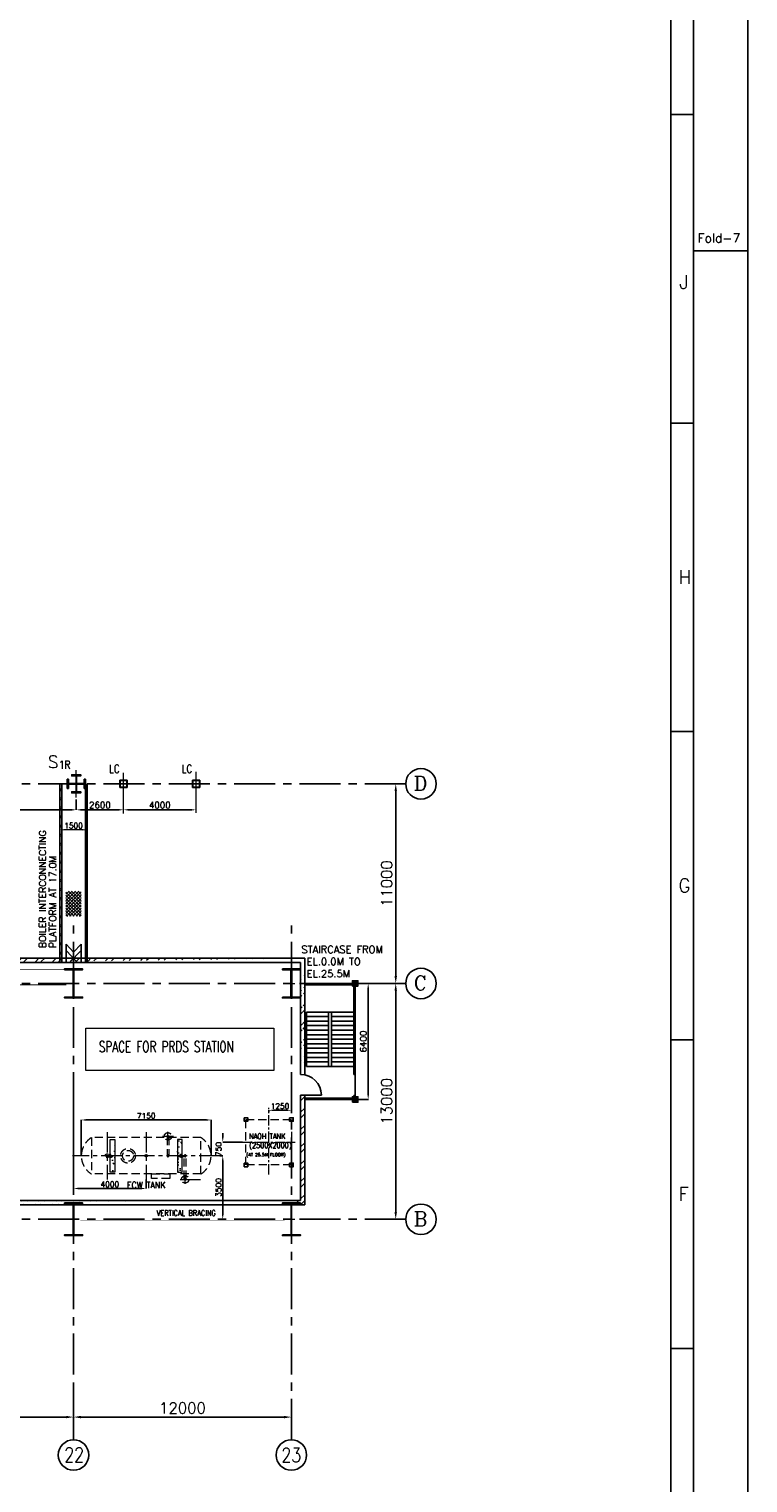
# Model space of a CAD drawing. Header units: inches. Extents: x 0 to 1544102, y -512776 to 23144100.
# Tile 60 of 74: x 257645 to 297250, y -207109 to -126985. Entities that reach past the tile are written whole.
import ezdxf
from ezdxf.enums import TextEntityAlignment as Align

# ---------------------------------------------------------------- set-up
doc = ezdxf.new("R2010")
doc.units = ezdxf.units.IN
doc.header["$LTSCALE"] = 1800
doc.header["$MEASUREMENT"] = 0
for name, pattern in [('CENTER', [2, 1.25, -0.25, 0.25, -0.25]), ('HIDDEN', [0.375, 0.25, -0.125]), ('HIDDEN2', [0.1875, 0.125, -0.0625])]:
    doc.linetypes.add(name, pattern=pattern)
doc.layers.get('0').update_dxf_attribs({"color": 253, "lineweight": 9})
for name, color, linetype in [('1', 7, 'Continuous'), ('1_01_STEEL_TIER1', 7, 'Continuous'), ('BRACING', 1, 'HIDDEN'), ('COL', 1, 'Continuous'), ('DIM', 4, 'Continuous'), ('FORMAT', 9, 'Continuous'), ('GRID', 251, 'CENTER'), ('HATCH', 9, 'Continuous'), ('STAIR', 2, 'Continuous'), ('STEEL', 231, 'Continuous'), ('TEXT', 3, 'Continuous'), ('WALL', 6, 'Continuous')]:
    doc.layers.add(name, color=color, linetype=linetype)
for name, color, linetype, lineweight in [('CEN', 2, 'CENTER', 15), ('CONCRETE', 145, 'Continuous', 15), ('EQUIP', 8, 'HIDDEN', 9)]:
    doc.layers.add(name, color=color, linetype=linetype, lineweight=lineweight)
doc.styles.add('C4', font='COMPLEX', dxfattribs={"width": 0.75, "height": 625})
doc.styles.add('ROMANC', font='ROMANC.SHX')
doc.styles.add('ROMANS', font='romans.shx')
doc.styles.add('ROMANT', font='romant')
doc.styles.add('S3', font='simplex.shx', dxfattribs={"width": 0.75, "height": 320})
doc.dimstyles.new('K2', dxfattribs={"dimtxt": 600, "dimasz": 400, "dimexe": 200, "dimexo": 200, "dimgap": 200, "dimtad": 1, "dimdec": 0, "dimzin": 0, "dimdsep": 46, "dimtxsty": 'ROMANC', "dimcen": 0.09, "dimclrd": 256, "dimclrt": 4, "dimadec": 0, "dimazin": 0, "dimtfac": 1, "dimtdec": 0, "dimtofl": 0, "dimtmove": 1, "dimatfit": 3, "dimfxl": 0.18, "dimtolj": 1, "dimtzin": 0, "dimarcsym": 0})
doc.dimstyles.new('MAIN', dxfattribs={"dimtxt": 350, "dimasz": 250, "dimexe": 20, "dimexo": 20, "dimgap": 100, "dimtad": 1, "dimdec": 0, "dimzin": 0, "dimdsep": 46, "dimtxsty": 'ROMANS', "dimcen": 0.09, "dimclrd": 256, "dimclre": 9, "dimclrt": 256, "dimadec": 0, "dimazin": 0, "dimtfac": 1, "dimtdec": 0, "dimtofl": 0, "dimtmove": 0, "dimatfit": 3, "dimfxl": 0.18, "dimtolj": 1, "dimtzin": 0, "dimarcsym": 0})
doc.dimstyles.new('STANDARD1', dxfattribs={"dimtxt": 300, "dimasz": 250, "dimexe": 0, "dimexo": 0, "dimgap": 80, "dimtad": 1, "dimdec": 0, "dimzin": 0, "dimdsep": 46, "dimtxsty": 'ROMANS', "dimcen": 0, "dimclrd": 4, "dimclre": 4, "dimclrt": 7, "dimadec": 0, "dimazin": 0, "dimtfac": 0.09, "dimtdec": 0, "dimtix": 1, "dimtofl": 0, "dimtmove": 0, "dimatfit": 3, "dimfxl": 1, "dimtolj": 1, "dimtzin": 0, "dimarcsym": 0})
doc.dimstyles.new('USER175', dxfattribs={"dimscale": 175, "dimtxt": 2, "dimasz": 1.75, "dimexe": 0, "dimexo": 0, "dimgap": 0.5, "dimtad": 1, "dimdec": 0, "dimzin": 0, "dimdsep": 46, "dimtxsty": 'ROMANS', "dimcen": 0, "dimclrd": 4, "dimclre": 4, "dimclrt": 4, "dimadec": 0, "dimazin": 0, "dimtfac": 0.09, "dimtdec": 0, "dimtix": 1, "dimtofl": 0, "dimtmove": 0, "dimatfit": 3, "dimfxl": 1, "dimtolj": 1, "dimtzin": 0, "dimarcsym": 0})
pattern_1 = [(45, (-320647.8, -240592.44), (-477.2971, 477.2971), []), (45, (-320329.6, -240592.44), (-477.2971, 477.2971), [])]

# ---------------------------------------------------------------- blocks, each defined once
blk = doc.blocks.new('*D246')
at = {"layer": 'DIM', "color": 0, "lineweight": -2, "transparency": 16777216}
for p, q in [((277216, -179581), (277846, -179581)), ((277216, -192581), (277846, -192581))]:
    blk.add_line(p, q, dxfattribs=at)
at = {"layer": 'DIM', "lineweight": -2, "transparency": 16777216}
blk.add_line((277846, -192181), (277846, -179981), dxfattribs=at)
at = {"layer": 'DIM', "transparency": 16777216}
for points in [[(277779, -179981), (277913, -179981), (277846, -179581)], [(277779, -192181), (277913, -192181), (277846, -192581)]]:
    blk.add_solid(points, dxfattribs=at)
at = {"layer": 'DIM', "color": 4, "transparency": 16777216, "insert": (277346, -186081), "char_height": 600, "attachment_point": 5, "rotation": 90, "style": 'ROMANC'}
blk.add_mtext('\\A1;13000', dxfattribs=at)
blk = doc.blocks.new('*D247')
at = {"layer": 'DIM', "color": 0, "lineweight": -2, "transparency": 16777216}
for p, q in [((277216, -168581), (277846, -168581)), ((277216, -179581), (277846, -179581))]:
    blk.add_line(p, q, dxfattribs=at)
at = {"layer": 'DIM', "lineweight": -2, "transparency": 16777216}
blk.add_line((277846, -179181), (277846, -168981), dxfattribs=at)
at = {"layer": 'DIM', "transparency": 16777216}
for points in [[(277779, -168981), (277913, -168981), (277846, -168581)], [(277779, -179181), (277913, -179181), (277846, -179581)]]:
    blk.add_solid(points, dxfattribs=at)
at = {"layer": 'DIM', "color": 4, "transparency": 16777216, "insert": (277346, -174081), "char_height": 600, "attachment_point": 5, "rotation": 90, "style": 'ROMANC'}
blk.add_mtext('\\A1;11000', dxfattribs=at)
blk = doc.blocks.new('*D248')
at = {"layer": 'DIM', "color": 0, "lineweight": -2, "transparency": 16777216}
for p, q in [((260096, -201856), (260096, -203481)), ((272096, -203000), (272096, -203481))]:
    blk.add_line(p, q, dxfattribs=at)
at = {"layer": 'DIM', "lineweight": -2, "transparency": 16777216}
blk.add_line((271696, -203481), (260496, -203481), dxfattribs=at)
at = {"layer": 'DIM', "transparency": 16777216}
for points in [[(260496, -203415), (260496, -203548), (260096, -203481)], [(271696, -203415), (271696, -203548), (272096, -203481)]]:
    blk.add_solid(points, dxfattribs=at)
at = {"layer": 'DIM', "color": 4, "transparency": 16777216, "insert": (266096, -202981), "char_height": 600, "attachment_point": 5, "style": 'ROMANC'}
blk.add_mtext('\\A1;12000', dxfattribs=at)
blk = doc.blocks.new('*D249')
at = {"layer": 'DIM', "color": 0, "lineweight": -2, "transparency": 16777216}
for p, q in [((249596, -201856), (249596, -203481)), ((260096, -203000), (260096, -203481))]:
    blk.add_line(p, q, dxfattribs=at)
at = {"layer": 'DIM', "lineweight": -2, "transparency": 16777216}
blk.add_line((259696, -203481), (249996, -203481), dxfattribs=at)
at = {"layer": 'DIM', "transparency": 16777216}
for points in [[(249996, -203415), (249996, -203548), (249596, -203481)], [(259696, -203415), (259696, -203548), (260096, -203481)]]:
    blk.add_solid(points, dxfattribs=at)
at = {"layer": 'DIM', "color": 4, "transparency": 16777216, "insert": (254846, -202981), "char_height": 600, "attachment_point": 5, "style": 'ROMANC'}
blk.add_mtext('\\A1;10500', dxfattribs=at)
blk = doc.blocks.new('C-ROW COLUMN')
at = {"layer": 'COL'}
h = blk.add_hatch(dxfattribs=at)
h.set_pattern_fill('ANSI31', color=256, scale=200, style=0)
h.set_pattern_definition([(45, (-1315.907, -6.545), (-17.6776695, 17.6776695), [])])
h.paths.add_polyline_path([(77950, 120865), (76960, 120865), (76960, 120820), (77950, 120820)])
h.paths.add_polyline_path([(77478, 120820), (77433, 120820), (77433, 119310), (77478, 119310)])
h.paths.add_polyline_path([(77950, 119310), (76960, 119310), (76960, 119265), (77950, 119265)])
at = {"layer": 'CEN'}
for p, q in [((77455, 119265), (77455, 120865)), ((77264, 120065), (77647, 120065))]:
    blk.add_line(p, q, dxfattribs=at)
at = {"layer": 'COL'}
for points in [[(76960, 120865), (77950, 120865), (77950, 120820), (76960, 120820)], [(77433, 120820), (77478, 120820), (77478, 119310), (77433, 119310)], [(76960, 119310), (77950, 119310), (77950, 119265), (76960, 119265)]]:
    blk.add_lwpolyline(points, close=True, dxfattribs=at)
blk = doc.blocks.new('B-ROW COLUMN')
at = {"layer": 'COL'}
h = blk.add_hatch(dxfattribs=at)
h.set_pattern_fill('ANSI31', color=256, scale=200, style=0)
h.set_pattern_definition([(45, (155648.048, 63141.767), (-17.67767, 17.67767), [])])
h.paths.add_polyline_path([(171095, 85178), (172085, 85178), (172085, 85128), (171095, 85128)])
h.paths.add_polyline_path([(171574, 86878), (171606, 86878), (171606, 85178), (171574, 85178)])
h.paths.add_polyline_path([(171095, 86928), (172085, 86928), (172085, 86878), (171095, 86878)])
blk.add_line((171590, 85128), (171590, 86928))
at = {"layer": 'CEN'}
for p, q in [((171590, 85128), (171590, 86928)), ((171399, 86028), (171782, 86028))]:
    blk.add_line(p, q, dxfattribs=at)
at = {"layer": 'COL'}
for points in [[(171095, 86928), (172085, 86928), (172085, 86878), (171095, 86878)], [(171574, 86878), (171606, 86878), (171606, 85178), (171574, 85178)], [(171095, 85178), (172085, 85178), (172085, 85128), (171095, 85128)]]:
    blk.add_lwpolyline(points, close=True, dxfattribs=at)
blk = doc.blocks.new('ECW TANK')
at = {"layer": 'CONCRETE'}
h = blk.add_hatch(dxfattribs=at)
h.set_pattern_fill('AR-CONC', color=256, scale=100, angle=180, style=0)
h.set_pattern_definition([(310, (-124302.47, 40893.3), (717.2602, 62.7521), [75, -825]), (5, (-124302.5, 40893.3), (-138.7513, -752.192), [60, -660]), (259.5486, (-124242.7, 40898.5), (578.5094, -689.4395), [63.74, -701.142]), (313.8158, (-124302.5, 40693.3), (1067.241, 165.519), [112.5, -1237.5]), (263.3644, (-124213.5, 40707.1), (934.663, -974.118), [95.61, -1051.713]), (8.8158, (-124302.5, 40693.3), (934.662, -974.119), [90, -990]), (339, (-124202.47, 40743.3), (596.907, 402.619), [75, -825]), (34, (-124202.5, 40743.3), (243.3153, -725.15), [60, -660]), (288.5486, (-124152.7, 40776.85), (840.2226, -322.5305), [63.74, -701.142]), (322.5, (-124302.47, 40893.3), (12.15986, -332.89385), [0, -652, 0, -670, 0, -662.5]), (352.5, (-124302.47, 40893.3), (263.0695, -394.4117), [0, -382, 0, -637, 0, -252.5]), (32.5, (-124525.47, 40893.3), (533.82244, 22.55487), [0, -250, 0, -780, 0, -1035]), (42.5, (-124625.47, 40893.3), (583.1862, -100.105), [0, -325, 0, -518, 0, -735])])
h.paths.add_polyline_path([(-1725, -900), (-1975, -900), (-1975, 900), (-1725, 900)])
h = blk.add_hatch(dxfattribs=at)
h.set_pattern_fill('AR-CONC', color=256, scale=100, angle=180, style=0)
h.set_pattern_definition([(230, (124302.47, 40893.3), (-717.2602, 62.7521), [75, -825]), (175, (124302.5, 40893.3), (138.7513, -752.192), [60, -660]), (280.4514, (124242.7, 40898.5), (-578.5094, -689.4395), [63.74, -701.142]), (226.1842, (124302.5, 40693.3), (-1067.241, 165.519), [112.5, -1237.5]), (276.6356, (124213.5, 40707.1), (-934.663, -974.118), [95.61, -1051.713]), (171.1842, (124302.5, 40693.3), (-934.662, -974.119), [90, -990]), (201, (124202.47, 40743.3), (-596.907, 402.619), [75, -825]), (146, (124202.5, 40743.3), (-243.3153, -725.15), [60, -660]), (251.4514, (124152.7, 40776.85), (-840.2226, -322.5305), [63.74, -701.142]), (217.5, (124302.47, 40893.3), (-12.15986, -332.89385), [0, -652, 0, -670, 0, -662.5]), (187.5, (124302.47, 40893.3), (-263.0695, -394.4117), [0, -382, 0, -637, 0, -252.5]), (147.5, (124525.47, 40893.3), (-533.82244, 22.55487), [0, -250, 0, -780, 0, -1035]), (137.5, (124625.47, 40893.3), (-583.1862, -100.105), [0, -325, 0, -518, 0, -735])])
h.paths.add_polyline_path([(1725, -900), (1975, -900), (1975, 900), (1725, 900)])
at = {"layer": 'CEN', "ltscale": 0.5}
for p, q in [((-2150, 1300), (-2150, -1300)), ((0, 1300), (0, -1300)), ((902, 1075), (1498, 1075)), ((1200, 837), (1200, 1313)), ((4050, 0), (-4050, 0)), ((1871, -1300), (3049, -1300)), ((2150, -1538), (2150, -1062))]:
    blk.add_line(p, q, dxfattribs=at)
at = {"layer": 'CONCRETE'}
for points in [[(-1975, 900), (-1725, 900), (-1725, -900), (-1975, -900)], [(1975, 900), (1725, 900), (1725, -900), (1975, -900)]]:
    blk.add_lwpolyline(points, close=True, dxfattribs=at)
at = {"layer": 'EQUIP'}
for p, q in [((3019, 1000), (-3019, 1000)), ((-3019, 1000), (-3019, -1000)), ((1150, 1039), (1154, 1073)), ((1150, 1039), (1150, -1)), ((1154, 1073), (1165, 1103)), ((1165, 1103), (1179, 1120)), ((1179, 1120), (1181, 1122)), ((1181, 1122), (1200, 1131)), ((1200, 1131), (1219, 1122)), ((1219, 1122), (1221, 1120)), ((1221, 1120), (1235, 1103)), ((1235, 1103), (1246, 1073)), ((1246, 1073), (1250, 1039)), ((1250, 1039), (1250, -1)), ((3019, -1000), (3019, 1000)), ((1151, 11), (1150, 4)), ((1150, 4), (1150, -4)), ((1154, 19), (1151, 11)), ((1157, 25), (1154, 19)), ((1162, 32), (1157, 25)), ((1167, 37), (1162, 32)), ((1174, 42), (1167, 37)), ((1181, 46), (1174, 42)), ((1189, 48), (1181, 46)), ((1196, 49), (1189, 48)), ((1204, 49), (1196, 49)), ((1212, 48), (1204, 49)), ((1219, 46), (1212, 48)), ((1226, 42), (1219, 46)), ((1232, 38), (1226, 42)), ((1238, 32), (1232, 38)), ((1243, 26), (1238, 32)), ((1246, 19), (1243, 26)), ((1249, 11), (1246, 19)), ((1250, 3), (1249, 11)), ((1250, -5), (1250, 3)), ((2101, 11), (2100, 3)), ((2100, 3), (2100, -5)), ((2104, 18), (2101, 11)), ((2107, 25), (2104, 18)), ((2112, 31), (2107, 25)), ((2117, 36), (2112, 31)), ((2124, 41), (2117, 36)), ((2131, 45), (2124, 41)), ((2138, 47), (2131, 45)), ((2146, 49), (2138, 47)), ((2154, 48), (2146, 49)), ((2162, 47), (2154, 48)), ((2169, 45), (2162, 47)), ((2176, 41), (2169, 45)), ((2182, 37), (2176, 41)), ((2188, 31), (2182, 37)), ((2193, 25), (2188, 31)), ((2196, 18), (2193, 25)), ((2199, 10), (2196, 18)), ((2200, 2), (2199, 10)), ((2200, -6), (2200, 2)), ((1150, -4), (1151, -12)), ((1151, -12), (1154, -20)), ((1154, -20), (1157, -27)), ((1157, -27), (1162, -33)), ((1162, -33), (1168, -39)), ((1168, -39), (1174, -43)), ((1174, -43), (1181, -47)), ((1181, -47), (1188, -49)), ((1188, -49), (1196, -50)), ((1196, -50), (1204, -50)), ((1204, -50), (1212, -49)), ((1212, -49), (1219, -47)), ((1219, -47), (1226, -43)), ((1226, -43), (1233, -38)), ((1233, -38), (1238, -33)), ((1238, -33), (1243, -27)), ((1243, -27), (1246, -20)), ((1246, -20), (1249, -13)), ((1249, -13), (1250, -5)), ((2100, -1266), (2100, -1)), ((2100, -5), (2101, -13)), ((2101, -13), (2104, -20)), ((2104, -20), (2107, -28)), ((2107, -28), (2112, -34)), ((2112, -34), (2118, -40)), ((2118, -40), (2124, -44)), ((2124, -44), (2131, -48)), ((2131, -48), (2138, -50)), ((2138, -50), (2146, -51)), ((2146, -51), (2154, -51)), ((2154, -51), (2161, -50)), ((2161, -50), (2169, -48)), ((2169, -48), (2176, -44)), ((2176, -44), (2183, -39)), ((2183, -39), (2188, -34)), ((2188, -34), (2193, -27)), ((2193, -27), (2196, -20)), ((2196, -20), (2199, -13)), ((2199, -13), (2200, -6)), ((2200, -1266), (2200, -1)), ((3019, -1000), (-3019, -1000)), ((2104, -1300), (2100, -1266)), ((2115, -1329), (2104, -1300)), ((2129, -1347), (2115, -1329)), ((2131, -1349), (2129, -1347)), ((2150, -1358), (2131, -1349)), ((2169, -1349), (2150, -1358)), ((2171, -1347), (2169, -1349)), ((2185, -1329), (2171, -1347)), ((2196, -1300), (2185, -1329)), ((2200, -1266), (2196, -1300))]:
    blk.add_line(p, q, dxfattribs=at)
blk.add_lwpolyline([(300, -1250), (300, -1000), (1300, -1000), (1300, -1250)], close=True, dxfattribs=at)
for centre, radius in [((1200, 1075), 203), ((-1950, 0), 95), ((-1950, 0), 45), ((-1000, 0), 406), ((-1000, 0), 300), ((0, 0), 65), ((0, 0), 24), ((1950, 0), 95), ((1950, 0), 45), ((2150, -1300), 203)]:
    blk.add_circle(centre, radius, dxfattribs=at)
at = {"layer": 'EQUIP', "linetype": 'HIDDEN2'}
for radius in [105, 57]:
    blk.add_circle((-2150, 0), radius, dxfattribs=at)
at = {"layer": 'EQUIP'}
for centre, start, end in [((-2398, 0), 121.85188, 238.14812), ((2398, 0), 301.85188, 58.14812)]:
    blk.add_arc(centre, 1177, start, end, dxfattribs=at)
at = {"layer": 'TEXT', "style": 'ROMANT', "width": 0.9}
blk.add_text('ECW TANK', height=350, dxfattribs=at).set_placement((-1060, -1785))
blk = doc.blocks.new('*D261')
at = {"layer": 'DIM', "color": 4, "lineweight": -2, "transparency": 16777216}
for p, q in [((268146, -189081), (268315, -189081)), ((268315, -189331), (268315, -192331)), ((268146, -192581), (268315, -192581))]:
    blk.add_line(p, q, dxfattribs=at)
at = {"layer": 'DIM', "color": 4, "transparency": 16777216}
for points in [[(268273, -189331), (268356, -189331), (268315, -189081)], [(268273, -192331), (268356, -192331), (268315, -192581)]]:
    blk.add_solid(points, dxfattribs=at)
at = {"layer": 'DIM', "color": 7, "transparency": 16777216, "insert": (268085, -190831), "char_height": 300, "attachment_point": 5, "rotation": 90, "style": 'ROMANS'}
blk.add_mtext('\\A1;3500', dxfattribs=at)
blk = doc.blocks.new('*D506')
at = {"layer": 'DIM', "color": 4, "lineweight": -2, "transparency": 16777216}
for p, q in [((260096, -184681), (260096, -190881)), ((264096, -190381), (264096, -190881)), ((263846, -190881), (260346, -190881))]:
    blk.add_line(p, q, dxfattribs=at)
at = {"layer": 'DIM', "color": 4, "transparency": 16777216}
for points in [[(260346, -190839), (260346, -190923), (260096, -190881)], [(263846, -190839), (263846, -190923), (264096, -190881)]]:
    blk.add_solid(points, dxfattribs=at)
at = {"layer": 'DIM', "color": 7, "transparency": 16777216, "insert": (262096, -190651), "char_height": 300, "attachment_point": 5, "style": 'ROMANS'}
blk.add_mtext('\\A1;4000', dxfattribs=at)
blk = doc.blocks.new('*D302')
at = {"layer": 'DIM', "color": 4, "lineweight": -2, "transparency": 16777216}
for p, q in [((260521, -189081), (260521, -187106)), ((267421, -187106), (260771, -187106)), ((267671, -189081), (267671, -187106))]:
    blk.add_line(p, q, dxfattribs=at)
at = {"layer": 'DIM', "color": 4, "transparency": 16777216}
for points in [[(260771, -187064), (260771, -187148), (260521, -187106)], [(267421, -187064), (267421, -187148), (267671, -187106)]]:
    blk.add_solid(points, dxfattribs=at)
at = {"layer": 'DIM', "color": 7, "transparency": 16777216, "insert": (264096, -186876), "char_height": 300, "attachment_point": 5, "style": 'ROMANS'}
blk.add_mtext('\\A1;7150', dxfattribs=at)
blk = doc.blocks.new('SHEET_A0')
at = {"layer": 'FORMAT'}
for p, q in [((1172, 170.9), (1172, 829)), ((1177, 12), (1177, 829)), ((1177, 624), (1172, 624)), ((1189, 594), (1177, 594)), ((1177, 556), (1172, 556)), ((1177, 488), (1172, 488)), ((1177, 420), (1172, 420)), ((1177, 352), (1172, 352))]:
    blk.add_line(p, q, dxfattribs=at)
blk.add_lwpolyline([(1189, 841), (0, 841), (0, 0), (1189, 0)], close=True, dxfattribs=at)
at = {"layer": 'FORMAT', "style": 'ROMANS'}
for s, height, p in [('Fold-7', 2, (1177.9, 595.78)), ('J', 3, (1173.88, 585.61)), ('H', 3, (1173.68, 520.56)), ('G', 3, (1173.68, 452.56)), ('F', 3, (1173.68, 384.56))]:
    blk.add_text(s, height=height, dxfattribs=at).set_placement(p)
at = {"layer": 'FORMAT', "color": 3, "flags": 13}
for tag, height, rotation, style, p in [('DRGNO', 3.5, 180, 'ROMANT', (99.42, 824.44)), ('FILE_PATH', 2, 90, 'ROMANS', (18.35, 51.64))]:
    blk.add_attdef(tag, text='', height=height, rotation=rotation, dxfattribs=dict(at, style=style)).set_placement(p, align=Align.MIDDLE_LEFT)
for tag, height, style, p in [('DRN', 2, 'ROMANS', (1122.62, 62.51)), ('DESIGN', 2, 'ROMANS', (1122.62, 58.59)), ('CHD', 2, 'ROMANS', (1122.62, 54.43)), ('APPD', 2, 'ROMANS', (1122.62, 50.27)), ('SCALE', 2, 'ROMANS', (1088.44, 28.38)), ('DRGNO', 3.5, 'ROMANT', (1105.05, 23))]:
    blk.add_attdef(tag, text='', height=height, dxfattribs=dict(at, style=style)).set_placement(p, align=Align.MIDDLE_LEFT)
at = {"layer": 'FORMAT', "color": 3, "style": 'ROMANS', "width": 0.8, "flags": 13}
for p in [(1162.9, 62.51), (1162.9, 58.35), (1162.9, 54.19), (1162.9, 50.16)]:
    blk.add_attdef('DATE', text='', height=2, dxfattribs=at).set_placement(p, align=Align.MIDDLE_LEFT)
at = {"layer": 'FORMAT', "color": 3, "style": 'ROMANS', "flags": 13}
for tag, p in [('1', (1119.96, 13.98)), ('REV', (1156.97, 13.98))]:
    blk.add_attdef(tag, p, '', height=2, dxfattribs=at)
blk = doc.blocks.new('*D361')
at = {"layer": 'DIM', "color": 4, "lineweight": -2, "transparency": 16777216}
blk.add_line((260552, -170014), (262540, -170014), dxfattribs=at)
at = {"layer": 'DIM', "color": 4, "transparency": 16777216}
for points in [[(260552, -169963), (260552, -170065), (260246, -170014)], [(262540, -169963), (262540, -170065), (262846, -170014)]]:
    blk.add_solid(points, dxfattribs=at)
at = {"layer": 'DIM', "color": 4, "transparency": 16777216, "insert": (261546, -169752), "char_height": 350, "attachment_point": 5, "style": 'ROMANS'}
blk.add_mtext('\\A1;2600', dxfattribs=at)
blk = doc.blocks.new('*D362')
at = {"layer": 'DIM', "color": 4, "lineweight": -2, "transparency": 16777216}
blk.add_line((263152, -170014), (266540, -170014), dxfattribs=at)
at = {"layer": 'DIM', "color": 4, "transparency": 16777216}
for points in [[(263152, -169963), (263152, -170065), (262846, -170014)], [(266540, -169963), (266540, -170065), (266846, -170014)]]:
    blk.add_solid(points, dxfattribs=at)
at = {"layer": 'DIM', "color": 4, "transparency": 16777216, "insert": (264846, -169752), "char_height": 350, "attachment_point": 5, "style": 'ROMANS'}
blk.add_mtext('\\A1;4000', dxfattribs=at)
blk = doc.blocks.new('*D365')
at = {"layer": 'DIM', "color": 4, "lineweight": -2, "transparency": 16777216}
for p, q in [((248246, -168496), (248246, -170014)), ((260246, -169437), (260246, -170014)), ((259940, -170014), (248552, -170014))]:
    blk.add_line(p, q, dxfattribs=at)
at = {"layer": 'DIM', "color": 4, "transparency": 16777216}
for points in [[(248552, -169963), (248552, -170065), (248246, -170014)], [(259940, -169963), (259940, -170065), (260246, -170014)]]:
    blk.add_solid(points, dxfattribs=at)
at = {"layer": 'DIM', "color": 4, "transparency": 16777216, "insert": (254246, -169752), "char_height": 350, "attachment_point": 5, "style": 'ROMANS'}
blk.add_mtext('\\A1;12000', dxfattribs=at)
blk = doc.blocks.new('*D27')
at = {"layer": 'DIM', "color": 4, "lineweight": -2, "transparency": 16777216}
for p, q in [((-400, 6532), (-400, 6632)), ((850, 6632), (-150, 6632)), ((1100, 6532), (1100, 6632))]:
    blk.add_line(p, q, dxfattribs=at)
at = {"layer": 'DIM', "color": 4, "transparency": 16777216}
for points in [[(-150, 6674), (-150, 6590), (-400, 6632)], [(850, 6674), (850, 6590), (1100, 6632)]]:
    blk.add_solid(points, dxfattribs=at)
at = {"layer": 'DIM', "color": 4, "transparency": 16777216, "insert": (350, 6862), "char_height": 300, "attachment_point": 5, "style": 'ROMANS'}
blk.add_mtext('\\A1;1500', dxfattribs=at)
blk = doc.blocks.new('*D386')
at = {"layer": 'DIM', "color": 4, "lineweight": -2, "transparency": 16777216}
for p, q in [((270846, -186681), (270846, -186572)), ((271846, -186572), (271096, -186572)), ((272096, -186681), (272096, -186572))]:
    blk.add_line(p, q, dxfattribs=at)
at = {"layer": 'DIM', "color": 4, "transparency": 16777216}
for points in [[(271096, -186530), (271096, -186613), (270846, -186572)], [(271846, -186530), (271846, -186613), (272096, -186572)]]:
    blk.add_solid(points, dxfattribs=at)
at = {"layer": 'DIM', "color": 7, "transparency": 16777216, "insert": (271471, -186342), "char_height": 300, "attachment_point": 5, "style": 'ROMANS'}
blk.add_mtext('\\A1;1250', dxfattribs=at)
blk = doc.blocks.new('*D525')
at = {"layer": 'DIM', "color": 4, "lineweight": -2, "transparency": 16777216}
for p, q in [((268315, -188081), (268315, -187831)), ((268146, -189081), (268315, -189081)), ((269396, -188331), (268315, -188331)), ((268315, -189331), (268315, -189581))]:
    blk.add_line(p, q, dxfattribs=at)
at = {"layer": 'DIM', "color": 4, "transparency": 16777216}
for points in [[(268273, -188081), (268356, -188081), (268315, -188331)], [(268273, -189331), (268356, -189331), (268315, -189081)]]:
    blk.add_solid(points, dxfattribs=at)
at = {"layer": 'DIM', "color": 7, "transparency": 16777216, "insert": (268085, -188706), "char_height": 300, "attachment_point": 5, "rotation": 90, "style": 'ROMANS'}
blk.add_mtext('\\A1;750', dxfattribs=at)
blk = doc.blocks.new('*D37')
at = {"layer": 'DIM', "color": 9, "lineweight": -2, "transparency": 16777216}
for p, q in [((275631, -179581), (276349, -179581)), ((275631, -185981), (276349, -185981))]:
    blk.add_line(p, q, dxfattribs=at)
at = {"layer": 'DIM', "lineweight": -2, "transparency": 16777216}
blk.add_line((276329, -179831), (276329, -185731), dxfattribs=at)
at = {"layer": 'DIM', "transparency": 16777216}
for points in [[(276288, -179831), (276371, -179831), (276329, -179581)], [(276288, -185731), (276371, -185731), (276329, -185981)]]:
    blk.add_solid(points, dxfattribs=at)
at = {"layer": 'DIM', "transparency": 16777216, "insert": (276054, -182781), "char_height": 350, "attachment_point": 5, "rotation": 90, "style": 'ROMANS'}
blk.add_mtext('\\A1;6400', dxfattribs=at)
blk = doc.blocks.new('BOILER INTERCONNECTION PLATFORM-RHS')
at = {"layer": 'STEEL'}
h = blk.add_hatch(dxfattribs=at)
h.set_pattern_fill('ANSI37', color=256, scale=1000, style=0)
h.set_pattern_definition([(45, (-55893.15, -117065.99), (-88.38835, 88.38835), []), (135, (-55893.15, -117065.99), (-88.38835, -88.38835), [])])
h.paths.add_polyline_path([(-67.8, 3247), (767.8, 3247), (767.8, 1863.1), (-67.8, 1863.1)])
for p, q in [((-400, -674.9), (-400, 9165.1)), ((-300, -674.9), (-300, 9165.1)), ((1000, -674.9), (1000, 9165.1)), ((1100, -674.9), (1100, 9165.1)), ((-60, -557.4), (-60, 327.6)), ((-60, 327.6), (350, -119.4)), ((760, 327.6), (350, -119.4)), ((760, -557.4), (760, 327.6)), ((-60, -672.4), (-60, -19.7)), ((-60, -19.7), (555, -672.4)), ((760, -19.7), (145, -672.4)), ((760, -672.4), (760, -19.7))]:
    blk.add_line(p, q, dxfattribs=at)
for centre in [(-349.8, 8839.3), (1050.2, 8839.3), (1050.2, 8839.3), (-349.8, 8339.3), (1050.2, 8339.3), (-350, 7839.3), (-350, 7339.3), (1050, 7839.3), (1050, 7339.3), (-350, 6839.3), (1050, 6839.3), (-350, 6339.3), (-350, 5839.3), (1050, 6339.3), (1050, 5839.3), (-350, 5339.3), (-350, 4839.3), (1050, 5339.3), (1050, 4839.3), (-350, 4339.3), (1050, 4339.3), (-350, 3839.3), (-350, 3339.3), (1050, 3839.3), (1050, 3339.3), (-350, 2839.3), (1050, 2839.3), (-350, 2339.3), (-350, 1839.3), (1050, 2339.3), (1050, 1839.3), (-350, 1339.3), (-350, 839.3), (1050, 1339.3), (1050, 839.3), (-350, 339.3), (1050, 339.3), (-350, -160.7), (1050, -160.7)]:
    blk.add_circle(centre, 50, dxfattribs=at)
at = {"layer": 'TEXT', "color": 3, "char_height": 375, "attachment_point": 4, "rotation": 90, "style": 'ROMANS'}
for s, insert in [('BOILER INTERCONNECTING', (-1357.4, 118.1)), ('PLATFORM AT 17.0M', (-799.6, 118.1))]:
    blk.add_mtext(s, dxfattribs=dict(at, insert=insert))
at = {"layer": 'DIM'}
dim = blk.add_linear_dim(base=(-400, 6632), p1=(1100, 6532), p2=(-400, 6532), dimstyle='STANDARD1', dxfattribs=at)
dim.commit()
dim.dimension.update_dxf_attribs({"geometry": '*D27', "text_midpoint": (350, 6862)})

msp = doc.modelspace()

# ---------------------------------------------------------------- hatches: boundary and pattern name
h = msp.add_hatch()
h.set_pattern_fill('ANSI32', color=256, scale=1800, style=0)
h.set_pattern_definition(pattern_1)
edge = h.paths.add_edge_path()
edge.add_line((181169.57, -178191.1), (206945.97, -178191.1))
edge.add_line((181169.57, -178421.1), (206945.97, -178421.1))
edge.add_line((164695.97, -178191.1), (179169.57, -178191.1))
edge.add_line((164695.97, -178421.1), (179169.57, -178421.1))
edge.add_line((208445.97, -178191.1), (254145.97, -178191.1))
edge.add_line((208445.97, -178421.1), (254145.97, -178421.1))
edge.add_line((255255.97, -178191.1), (272835.97, -178191.1))
edge.add_line((255255.97, -178421.1), (272605.97, -178421.1))
edge.add_line((272835.97, -184617.97), (272835.97, -178191.1))
edge.add_line((272605.97, -184594.56), (272605.97, -178421.1))
h = msp.add_hatch()
h.set_pattern_fill('ANSI32', color=256, scale=1800, style=0)
h.set_pattern_definition(pattern_1)
h.paths.add_polyline_path([(272835.97, -185736.31), (272605.97, -185736.31), (272605.97, -191551.1), (272095.97, -191551.1), (272095.97, -191781.1), (272835.97, -191781.1)])
h = msp.add_hatch()
h.set_pattern_fill('ANSI32', color=256, scale=1800, style=0)
h.set_pattern_definition(pattern_1)
edge = h.paths.add_edge_path()
edge.add_line((157279.99, -191551.1), (272605.97, -191551.1))
edge.add_line((157495.97, -191781.1), (272835.97, -191781.1))
at = {"layer": 'COL'}
h = msp.add_hatch(dxfattribs=at)
h.set_pattern_fill('ANSI31', color=256, scale=200, style=0)
h.set_pattern_definition([(45, (-11190.944, -336754.058), (-17.6776695, 17.6776695), [])])
h.paths.add_polyline_path([(275760.97, -179431.1), (275460.97, -179431.1), (275460.97, -179731.1), (275760.97, -179731.1)])
h = msp.add_hatch(dxfattribs=at)
h.set_pattern_fill('ANSI31', color=256, scale=200, style=0)
h.set_pattern_definition([(45, (-11190.944, -343154.058), (-17.6776695, 17.6776695), [])])
h.paths.add_polyline_path([(275760.97, -185831.1), (275460.97, -185831.1), (275460.97, -186131.1), (275760.97, -186131.1)])

# ---------------------------------------------------------------- linework, layer by layer
msp.add_lwpolyline([(260762.4, -182054.97), (271120.66, -182054.97), (271120.66, -184372.01), (260762.4, -184372.01)], close=True)
at = {"layer": '1'}
for centre in [(279236.31, -168581.1), (279236.31, -168581.1), (279236.31, -179581.1), (279236.31, -179581.1), (279236.31, -192581.1), (279236.31, -192581.1), (260095.97, -205571.03), (260095.97, -205571.03), (272095.97, -205571.03), (272095.97, -205571.03)]:
    msp.add_circle(centre, 840.34, dxfattribs=at)
at = {"layer": '1_01_STEEL_TIER1', "color": 1}
for p, q in [((262645.98, -168381.09), (263045.98, -168381.09)), ((262645.98, -168781.1), (262645.98, -168381.09)), ((263045.98, -168781.1), (262645.98, -168781.1)), ((263029.98, -168397.1), (262661.98, -168397.1)), ((262661.98, -168397.1), (262661.98, -168765.09)), ((262661.98, -168765.09), (263029.98, -168765.09)), ((263029.98, -168765.09), (263029.98, -168397.1)), ((263045.98, -168381.09), (263045.98, -168781.1)), ((266645.98, -168381.09), (267045.98, -168381.09)), ((266645.98, -168781.1), (266645.98, -168381.09)), ((267045.98, -168781.1), (266645.98, -168781.1)), ((267029.98, -168397.1), (266661.98, -168397.1)), ((266661.98, -168397.1), (266661.98, -168765.09)), ((266661.98, -168765.09), (267029.98, -168765.09)), ((267029.98, -168765.09), (267029.98, -168397.1)), ((267045.98, -168381.09), (267045.98, -168781.1))]:
    msp.add_line(p, q, dxfattribs=at)
msp.add_lwpolyline([(260745.97, -168831.46), (260745.97, -168331.46), (260682.97, -168331.46), (260682.97, -168565.46), (260261.97, -168565.46), (260261.97, -168144.46), (260495.97, -168144.46), (260495.97, -168081.46), (259995.97, -168081.46), (259995.97, -168144.46), (260229.97, -168144.46), (260229.97, -168565.46), (259808.97, -168565.46), (259808.97, -168331.46), (259745.97, -168331.46), (259745.97, -168831.46), (259808.97, -168831.46), (259808.97, -168597.46), (260229.97, -168597.46), (260229.97, -169018.46), (259995.97, -169018.46), (259995.97, -169081.46), (260495.97, -169081.46), (260495.97, -169018.46), (260261.97, -169018.46), (260261.97, -168597.46), (260682.97, -168597.46), (260682.97, -168831.46), (260745.97, -168831.46)], dxfattribs=at)
at = {"layer": 'BRACING'}
for points, const_width in [([(249995.97, -178803.6), (259695.97, -178803.6)], 40), ([(249995.97, -179658.6), (259695.97, -179658.6)], 40), ([(260465.97, -191793.6), (271725.97, -191793.6)], 25), ([(260465.97, -192668.6), (271725.97, -192668.6)], 25)]:
    msp.add_lwpolyline(points, dxfattribs=dict(at, const_width=const_width))
at = {"layer": 'CEN'}
for p, q in [((260245.97, -169331.1), (260245.97, -167831.1)), ((262845.97, -170221.49), (262845.97, -167831.1)), ((266845.97, -170171.87), (266845.97, -167831.1))]:
    msp.add_line(p, q, dxfattribs=at)
at = {"layer": 'CEN', "ltscale": 0.25}
for p, q in [((270845.97, -190109.84), (270845.97, -186430.46)), ((269395.97, -188331.1), (272295.97, -188331.1))]:
    msp.add_line(p, q, dxfattribs=at)
at = {"layer": 'COL'}
for points in [[(275460.97, -179731.1), (275760.97, -179731.1), (275760.97, -179431.1), (275460.97, -179431.1)], [(275460.97, -186131.1), (275760.97, -186131.1), (275760.97, -185831.1), (275460.97, -185831.1)], [(269495.97, -186981.1), (269695.97, -186981.1), (269695.97, -187181.1), (269495.97, -187181.1)], [(271995.97, -186981.1), (272195.97, -186981.1), (272195.97, -187181.1), (271995.97, -187181.1)], [(269495.97, -189481.1), (269695.97, -189481.1), (269695.97, -189681.1), (269495.97, -189681.1)], [(271995.97, -189481.1), (272195.97, -189481.1), (272195.97, -189681.1), (271995.97, -189681.1)]]:
    msp.add_lwpolyline(points, close=True, dxfattribs=at)
at = {"layer": 'EQUIP'}
msp.add_lwpolyline([(269595.97, -187081.1), (272095.97, -187081.1), (272095.97, -189581.1), (269595.97, -189581.1)], close=True, dxfattribs=at)
at = {"layer": 'GRID'}
for p, q in [((278395.97, -168581.1), (19295.97, -168581.1)), ((260095.97, -204730.69), (260095.97, -176081.1)), ((272095.97, -204730.69), (272095.97, -176081.1)), ((278395.97, -179581.1), (19295.97, -179581.1)), ((275535.97, -181156.1), (272935.97, -181156.1)), ((278395.97, -192581.1), (19295.97, -192581.1))]:
    msp.add_line(p, q, dxfattribs=at)
at = {"layer": 'HATCH', "const_width": 37.5}
for points in [[(273198.03, -179599.85, 1), (273198.03, -179637.35, 1)], [(273631.39, -179599.85, 1), (273631.39, -179637.35, 1)], [(274131.39, -179599.85, 1), (274131.39, -179637.35, 1)], [(274631.39, -179599.85, 1), (274631.39, -179637.35, 1)], [(275131.39, -179599.85, 1), (275131.39, -179637.35, 1)], [(275573.47, -179892.05, 1), (275573.47, -179929.55, 1)], [(275573.47, -180392.05, 1), (275573.47, -180429.55, 1)], [(275573.47, -180892.05, 1), (275573.47, -180929.55, 1)], [(275573.47, -181392.05, 1), (275573.47, -181429.55, 1)], [(275573.47, -181892.05, 1), (275573.47, -181929.55, 1)], [(275573.47, -182392.05, 1), (275573.47, -182429.55, 1)], [(275573.47, -182892.05, 1), (275573.47, -182929.55, 1)], [(275573.47, -183392.05, 1), (275573.47, -183429.55, 1)], [(275573.47, -183892.05, 1), (275573.47, -183929.55, 1)], [(275573.47, -184392.05, 1), (275573.47, -184429.55, 1)], [(273176.61, -185924.85, 1), (273176.61, -185962.35, 1)], [(273631.39, -185924.85, 1), (273631.39, -185962.35, 1)], [(274131.39, -185924.85, 1), (274131.39, -185962.35, 1)], [(274631.39, -185924.85, 1), (274631.39, -185962.35, 1)], [(275131.39, -185924.85, 1), (275131.39, -185962.35, 1)]]:
    msp.add_lwpolyline(points, format="xyb", close=True, dxfattribs=at)
at = {"layer": 'STAIR'}
for p, q in [((272935.97, -184156.1), (272935.97, -181156.1)), ((272935.97, -181156.1), (275535.97, -181156.1)), ((272935.97, -181406.1), (274135.97, -181406.1)), ((272935.97, -181656.1), (274135.97, -181656.1)), ((274135.97, -184156.1), (274135.97, -181156.1)), ((274300.97, -184156.1), (274300.97, -181156.1)), ((274300.97, -181406.1), (275535.97, -181406.1)), ((274300.97, -181656.1), (275535.97, -181656.1)), ((272935.97, -181906.1), (274135.97, -181906.1)), ((272935.97, -182156.1), (274135.97, -182156.1)), ((272935.97, -182406.1), (274135.97, -182406.1)), ((272935.97, -182656.1), (274135.97, -182656.1)), ((274300.97, -181906.1), (275535.97, -181906.1)), ((274300.97, -182156.1), (275535.97, -182156.1)), ((274300.97, -182406.1), (275535.97, -182406.1)), ((274300.97, -182656.1), (275535.97, -182656.1)), ((272935.97, -182906.1), (274135.97, -182906.1)), ((272935.97, -183156.1), (274135.97, -183156.1)), ((272935.97, -183406.1), (274135.97, -183406.1)), ((274300.97, -182906.1), (275535.97, -182906.1)), ((274300.97, -183156.1), (275535.97, -183156.1)), ((274300.97, -183406.1), (275535.97, -183406.1)), ((272935.97, -183656.1), (274135.97, -183656.1)), ((272935.97, -183906.1), (274135.97, -183906.1)), ((272935.97, -184156.1), (275535.97, -184156.1)), ((274300.97, -183656.1), (275535.97, -183656.1)), ((274300.97, -183906.1), (275535.97, -183906.1))]:
    msp.add_line(p, q, dxfattribs=at)
at = {"layer": 'WALL'}
for p, q in [((255255.97, -178191.1), (272835.97, -178191.1)), ((255255.97, -178421.1), (272605.97, -178421.1)), ((272605.97, -184594.56), (272605.97, -178421.1)), ((272835.97, -184617.97), (272835.97, -178191.1)), ((275610.97, -179581.1), (272835.97, -179581.1)), ((275535.97, -179656.1), (272835.97, -179656.1)), ((275535.97, -184607.83), (275535.97, -179656.1)), ((275610.97, -184607.83), (275610.97, -179581.1)), ((275610.97, -184607.83), (275535.97, -184607.83)), ((275610.97, -184607.83), (275610.97, -185749.58)), ((272605.97, -191551.1), (272605.97, -185736.31)), ((272835.97, -191781.1), (272835.97, -185736.31)), ((275535.97, -185906.1), (275535.97, -185749.58)), ((275610.97, -185749.58), (275535.97, -185749.58)), ((275610.97, -185981.1), (275610.97, -185749.58)), ((275535.97, -185906.1), (272835.97, -185906.1)), ((275610.97, -185981.1), (272835.97, -185981.1)), ((157279.99, -191551.1), (272605.97, -191551.1)), ((157495.97, -191781.1), (272835.97, -191781.1))]:
    msp.add_line(p, q, dxfattribs=at)
at = {"layer": 'WALL', "flags": 128}
msp.add_lwpolyline([(272605.97, -184594.56, -0.414209), (273747.71, -185736.31)], format="xyb", dxfattribs=at)
msp.add_lwpolyline([(272605.97, -185736.31), (273747.71, -185736.31)], dxfattribs=at)

# ---------------------------------------------------------------- block references
at = {"color": 161, "linetype": 'ByBlock', "xscale": 250, "yscale": 250, "zscale": 250}
msp.add_blockref('SHEET_A0', (0, -287698.08), dxfattribs=at)
for name, p in [('BOILER INTERCONNECTION PLATFORM-RHS', (259745.97, -177746.15)), ('C-ROW COLUMN', (182640.53, -299646.24)), ('C-ROW COLUMN', (194640.53, -299646.24)), ('ECW TANK', (264095.97, -189081.1)), ('B-ROW COLUMN', (88505.74, -278608.72)), ('B-ROW COLUMN', (100505.74, -278608.72))]:
    msp.add_blockref(name, p)

# ---------------------------------------------------------------- texts
at = {"layer": 'TEXT', "style": 'C4', "text_generation_flag": 6}
msp.add_text('S', height=675, rotation=180, dxfattribs=at).set_placement((258676.88, -167704.39))
at = {"layer": 'TEXT'}
for s, height, style, width, p in [('1R', 450, 'S3', 0.8, (259288.9, -167756.93)), ('LC', 450, 'S3', 0.8, (262053.19, -167976.26)), ('LC', 450, 'S3', 0.8, (266053.19, -167976.26)), ('SPACE FOR PRDS STATION', 600, 'ROMANC', 0.7, (261488.02, -183369.39)), ('22', 800, 'ROMANC', 0.8, (259579.53, -205957.68)), ('23', 800, 'ROMANC', 0.8, (271544.06, -205973.44))]:
    msp.add_text(s, height=height, dxfattribs=dict(at, style=style, width=width)).set_placement(p)
for s, height, style, p in [('D', 800, 'ROMANC', (278838.57, -168957.16)), ('STAIRCASE FROM', 400, 'ROMANS', (272647.3, -177911.56)), ('EL.0.0M TO', 400, 'ROMANS', (272937.68, -178578.23)), ('EL.25.5M', 400, 'ROMANS', (272937.68, -179244.89)), ('C', 800, 'ROMANC', (278838.57, -179957.16)), ('(AT 25.5M FLOOR)', 175, 'ROMANS', (269612.28, -189109.67)), ('B', 800, 'ROMANC', (278838.57, -192957.16))]:
    msp.add_text(s, height=height, dxfattribs=dict(at, style=style)).set_placement(p)
at = {"layer": 'TEXT', "char_height": 300, "attachment_point": 1, "style": 'ROMANS'}
for s, insert, width in [('{\\W0.75;NAOH TANK\\P(2500X2000)}', (269769.75, -187852.52), 2204.9971), ('{\\W0.8;VERTICAL BRACING}', (264664.79, -192081.1), 3248.7301)]:
    msp.add_mtext(s, dxfattribs=dict(at, insert=insert, width=width))

# ---------------------------------------------------------------- dimensions: what is measured, and where the dimension line sits
at = {"layer": 'DIM'}
for base, p1, p2, angle, dimstyle, picture, middle in [((248245.97, -170014.17), (260245.97, -169436.71), (248245.97, -168495.54), 180, 'USER175', '*D365', (254245.97, -169751.67)), ((276329.42, -185981.1), (275610.97, -179581.1), (275610.97, -185981.1), 90, 'MAIN', '*D37', (276054.42, -182781.1)), ((268314.83, -188331.1), (268145.97, -189081.1), (269395.97, -188331.1), 90, 'STANDARD1', '*D525', (268084.83, -188706.1)), ((268314.83, -192581.1), (268145.97, -189081.1), (268145.97, -192581.1), 90, 'STANDARD1', '*D261', (268084.83, -190831.1))]:
    dim = msp.add_linear_dim(base=base, p1=p1, p2=p2, angle=angle, dimstyle=dimstyle, dxfattribs=at)
    dim.commit()
    dim.dimension.update_dxf_attribs({"geometry": picture, "text_midpoint": middle})
for base, p1, p2, angle, picture, middle in [((277845.97, -168581.1), (277216.33, -179581.1), (277216.33, -168581.1), 90, '*D247', (277345.97, -174081.1)), ((277845.97, -179581.1), (277216.33, -192581.1), (277216.33, -179581.1), 90, '*D246', (277345.97, -186081.1)), ((249595.97, -203481.39), (260095.97, -202999.71), (249595.97, -201855.82), 180, '*D249', (254845.97, -202981.39)), ((260095.97, -203481.39), (272095.97, -202999.71), (260095.97, -201855.82), 180, '*D248', (266095.97, -202981.39))]:
    dim = msp.add_linear_dim(base=base, p1=p1, p2=p2, angle=angle, dimstyle='K2', override={"dimexe": 0, "dimexo": 0}, dxfattribs=at)
    dim.commit()
    dim.dimension.update_dxf_attribs({"geometry": picture, "text_midpoint": middle})
for base, p1, p2, dimstyle, picture, middle in [((262845.97, -170014.17), (260245.97, -170014.17, -33025), (262845.97, -170014.17, -33025), 'USER175', '*D361', (261545.97, -169751.67)), ((266845.97, -170014.17), (262845.97, -170014.17), (266845.97, -170014.17, -33025), 'USER175', '*D362', (264845.97, -169751.67)), ((260095.97, -190881.1), (264095.97, -190381.1), (260095.97, -184681.28), 'STANDARD1', '*D506', (262095.97, -190651.1)), ((260520.97, -187106.1), (267670.97, -189081.1), (260520.97, -189081.1), 'STANDARD1', '*D302', (264095.97, -186876.1)), ((270845.97, -186571.56), (272095.97, -186680.5), (270845.97, -186680.5), 'STANDARD1', '*D386', (271470.97, -186341.56))]:
    dim = msp.add_linear_dim(base=base, p1=p1, p2=p2, dimstyle=dimstyle, dxfattribs=at)
    dim.commit()
    dim.dimension.update_dxf_attribs({"geometry": picture, "text_midpoint": middle})

doc.saveas('drawing.dxf')
